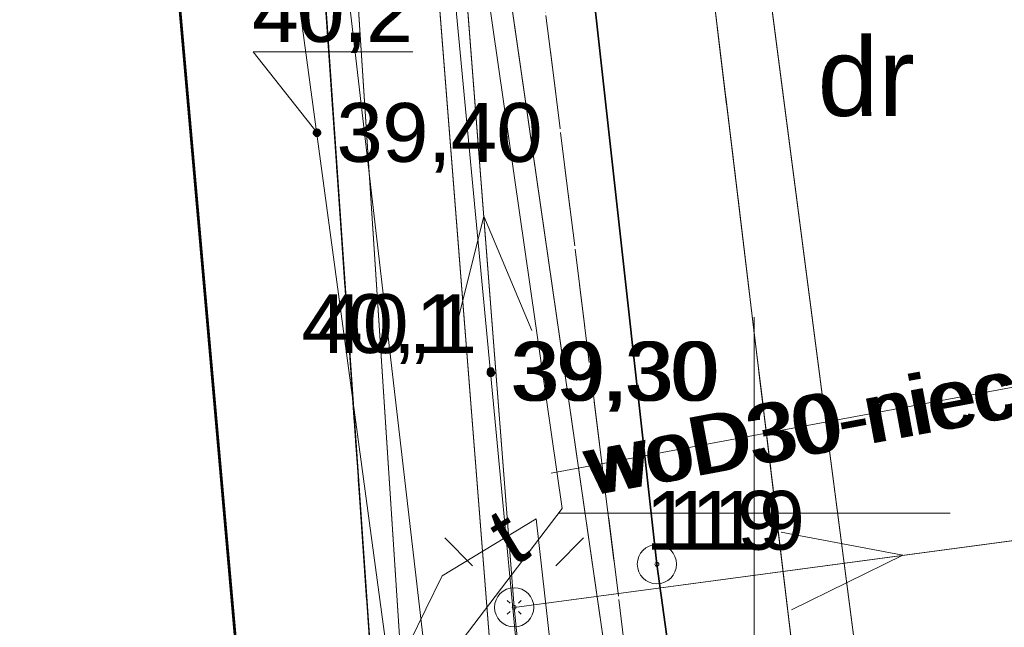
# Model space of a CAD drawing. Header units: millimetres. Extents: x 6503307 to 6504695, y 5886099 to 5887123.
# Tile 60 of 77: x 6504101 to 6504113, y 5886274 to 5886281. Entities that reach past the tile are written whole.
import ezdxf
from ezdxf.enums import TextEntityAlignment as Align

# ---------------------------------------------------------------- set-up
doc = ezdxf.new("R2010")
doc.units = ezdxf.units.MM
for name, pattern in [('EGBU01', [2, 0.5, -0.5, 0.5, -0.5]), ('OTKC_A05', [1.5, 1, -0.5]), ('OTKJ_A05', [2, 1.5, -0.5]), ('OTKU_A05', [2, 1.5, -0.5])]:
    doc.linetypes.add(name, pattern=pattern)
for name, color, linetype, lineweight in [('Budynki EGiB', 18, 'Continuous', 0), ('Działki', 18, 'Continuous', 0), ('isa_V10520003E16E075_TUsr', 7, 'Continuous', 25), ('isa_V10520003E16E075_TUsr_19165818BF56C1D4', 5, 'OTKJ_A05', 25), ('Komunikacja (linie)', 18, 'Continuous', 0), ('Komunikacja (obszary)', 18, 'Continuous', 0), ('Krzyże', 18, 'Continuous', 0), ('Pikiety', 18, 'Continuous', 0), ('Przewody elektroenergetyczne', 1, 'Continuous', 0), ('Przewody wodociągowe', 5, 'Continuous', 0), ('Punkty graniczne', 18, 'Continuous', 0), ('Punkty graniczne - numery', 7, 'Continuous', 0)]:
    doc.layers.add(name, color=color, linetype=linetype, lineweight=lineweight)
for name, color, linetype, lineweight, true_color in [('Przewody kanalizacyjne', 7, 'Continuous', 0, 0x803300), ('Przewody telekomunikacyjne', 7, 'Continuous', 0, 0xff9100), ('Punkty o określonej wysokości', 7, 'Continuous', 0, 0x803300), ('Symbole liniowe', 7, 'Continuous', 0, 0x0a0909), ('Urządzenia związane z siecią (punkty)', 7, 'Continuous', 0, 0x803300), ('Użytki gruntowe', 7, 'Continuous', 0, 0x008000)]:
    doc.layers.add(name, color=color, linetype=linetype, lineweight=lineweight, true_color=true_color)
doc.styles.add('DOMYSLNA_CZCIONKA', font='arial.ttf')

# ---------------------------------------------------------------- blocks, each defined once
blk = doc.blocks.new('OTRN_P05')
at = {"layer": 'isa_V10520003E16E075_TUsr', "true_color": 0x0a0909}
h = blk.add_hatch(color=18, dxfattribs=at)
h.dxf.hatch_style = 1
h.paths.add_polyline_path([(0.09, 0, 1), (-0.09, 0, 1)])
at = {"layer": 'isa_V10520003E16E075_TUsr', "color": 18, "true_color": 0x0a0909}
blk.add_lwpolyline([(0.09, 0, 1), (-0.09, 0, 1)], format="xyb", close=True, dxfattribs=at)
at = {"layer": 'isa_V10520003E16E075_TUsr_19165818BF56C1D4', "color": 18, "true_color": 0x0a0909}
blk.add_circle((0, 0), 0.09, dxfattribs=at)
blk = doc.blocks.new('SUEO_P05')
at = {"color": 18, "linetype": 'Continuous', "lineweight": 18, "true_color": 0x0a0909}
for p, q in [((-1.768, 1.768), (-1.061, 1.061)), ((1.768, 1.768), (1.061, 1.061)), ((-1.768, -1.768), (-1.061, -1.061)), ((1.768, -1.768), (1.061, -1.061))]:
    blk.add_line(p, q, dxfattribs=at)
at = {"color": 18, "lineweight": 18, "true_color": 0x0a0909}
blk.add_circle((0, 0), 0.5, dxfattribs=at)
blk = doc.blocks.new('SUPS01_03')
at = {"lineweight": 18, "true_color": 0xff0000}
h = blk.add_hatch(color=1, dxfattribs=at)
h.dxf.hatch_style = 1
h.paths.add_polyline_path([(0.09, 0, 1), (-0.09, 0, 1)])
at = {"color": 18, "lineweight": 18, "true_color": 0x0a0909}
blk.add_circle((0, 0), 0.09, dxfattribs=at)
blk = doc.blocks.new('EGPG_PS05')
at = {"color": 18, "linetype": 'Continuous', "lineweight": 18, "true_color": 0x000000}
blk.add_circle((0, 0), 0.5, dxfattribs=at)

msp = doc.modelspace()

# ---------------------------------------------------------------- linework, layer by layer
at = {"layer": 'Budynki EGiB', "color": 7, "linetype": 'Continuous', "lineweight": 53}
msp.add_line((6504105.35399, 5886250.54706), (6504101.89399, 5886289.79706), dxfattribs=at)
at = {"layer": 'Budynki EGiB', "color": 7, "linetype": 'Continuous', "lineweight": 53, "flags": 128}
msp.add_lwpolyline([(6504101.89399, 5886289.79706), (6504090.38399, 5886288.78706), (6504094.04399, 5886249.55706), (6504094.33399, 5886249.57706), (6504095.48399, 5886234.63706), (6504106.53399, 5886235.76706), (6504105.09399, 5886250.47706), (6504105.35399, 5886250.54706), (6504101.89399, 5886289.79706)], close=True, dxfattribs=at)
at = {"layer": 'Działki', "color": 7, "linetype": 'Continuous', "lineweight": 0}
for p, q in [((6504106.98581, 5886245.33102), (6504103.68884, 5886292.9753)), ((6504103.68884, 5886292.9753), (6504106.98581, 5886245.33102)), ((6504106.73399, 5886292.16706), (6504108.70399, 5886274.44706)), ((6504108.70399, 5886274.44706), (6504106.73399, 5886292.16706)), ((6504108.70399, 5886274.44706), (6504112.69134, 5886245.58599)), ((6504112.69134, 5886245.58599), (6504108.70399, 5886274.44706))]:
    msp.add_line(p, q, dxfattribs=at)
at = {"layer": 'Działki', "color": 0, "linetype": 'Continuous', "lineweight": 25, "flags": 128}
msp.add_lwpolyline([(6504103.31399, 5886328.10706), (6504104.79399, 5886310.15706), (6504105.38399, 5886304.29706), (6504105.51399, 5886303.03706), (6504106.73399, 5886292.16706), (6504108.70399, 5886274.44706), (6504116.09399, 5886220.95706), (6504117.45399, 5886211.11706), (6504125.85399, 5886212.20706), (6504124.60399, 5886221.90706), (6504122.28399, 5886238.81706), (6504120.88399, 5886249.30706), (6504120.02399, 5886255.71706), (6504118.23399, 5886269.47706), (6504117.44399, 5886275.37706), (6504115.12399, 5886293.28706), (6504114.48399, 5886299.31706), (6504113.97399, 5886304.06706), (6504113.28399, 5886310.97706), (6504111.74399, 5886328.63706)], dxfattribs=at)
msp.add_lwpolyline([(6504058.38399, 5886215.16706), (6504058.77399, 5886206.67706), (6504117.45399, 5886211.11706), (6504116.09399, 5886220.95706), (6504108.70399, 5886274.44706), (6504106.73399, 5886292.16706), (6504105.51399, 5886303.03706), (6504105.38399, 5886304.29706), (6504102.90399, 5886304.31706), (6504108.71399, 5886220.35706), (6504058.38399, 5886215.16706)], close=True, dxfattribs=at)
at = {"layer": 'Komunikacja (linie)', "color": 0, "linetype": 'Continuous', "lineweight": 18, "flags": 128}
msp.add_lwpolyline([(6504112.57399, 5886255.37706), (6504111.24399, 5886266.41706), (6504110.49399, 5886272.85706), (6504109.25399, 5886283.10706), (6504107.59399, 5886297.12706)], dxfattribs=at)
at = {"layer": 'Komunikacja (linie)', "color": 250, "linetype": 'Continuous', "lineweight": 13, "flags": 128}
msp.add_lwpolyline([(6504108.93176, 5886245.41798), (6504108.88399, 5886245.79706), (6504111.77399, 5886246.21706), (6504112.26399, 5886246.38706), (6504112.68399, 5886246.63706), (6504113.03399, 5886246.98706), (6504113.29399, 5886247.32706), (6504113.42399, 5886247.68706), (6504113.49399, 5886248.06706), (6504113.47399, 5886248.43706), (6504112.57399, 5886255.37706), (6504111.24399, 5886266.41706), (6504110.49399, 5886272.85706), (6504109.25399, 5886283.10706), (6504108.0402, 5886293.35846)], dxfattribs=at)
at = {"layer": 'Komunikacja (obszary)', "color": 7, "linetype": 'OTKC_A05', "lineweight": 0}
for p, q in [((6504110.49399, 5886272.85706), (6504109.25399, 5886283.10706)), ((6504107.10399, 5886282.92706), (6504108.41399, 5886272.42706))]:
    msp.add_line(p, q, dxfattribs=at)
at = {"layer": 'Komunikacja (obszary)', "color": 7, "linetype": 'OTKJ_A05', "lineweight": 0}
msp.add_line((6504109.25399, 5886283.10706), (6504110.49399, 5886272.85706), dxfattribs=at)
at = {"layer": 'Komunikacja (obszary)', "color": 0, "linetype": 'OTKJ_A05', "lineweight": 18, "flags": 128}
msp.add_lwpolyline([(6504101.76399, 5886378.53706), (6504102.17399, 5886374.82706), (6504102.51399, 5886371.44706), (6504102.75399, 5886367.23706), (6504102.87399, 5886365.62706), (6504104.55399, 5886341.27706), (6504104.65399, 5886340.29706), (6504105.06399, 5886333.84706), (6504105.13399, 5886332.77706), (6504105.80399, 5886322.20706), (6504105.86399, 5886321.22706), (6504106.07399, 5886316.21706), (6504106.38399, 5886312.07706), (6504106.65399, 5886307.92706), (6504106.78399, 5886305.63706), (6504107.10399, 5886301.83706), (6504107.47399, 5886298.00706), (6504107.59399, 5886297.12706), (6504109.25399, 5886283.10706), (6504110.49399, 5886272.85706), (6504111.24399, 5886266.41706), (6504112.57399, 5886255.37706), (6504113.47399, 5886248.43706), (6504113.49399, 5886248.06706), (6504113.76399, 5886245.19706), (6504114.45399, 5886240.81706), (6504115.77399, 5886231.15706), (6504115.83399, 5886230.82706), (6504116.69399, 5886224.92706), (6504117.75399, 5886217.79706), (6504117.88399, 5886216.80706), (6504118.01399, 5886215.82706), (6504118.13744, 5886214.57431), (6504118.88539, 5886209.00154), (6504119.07399, 5886207.77706), (6504119.78399, 5886201.92706), (6504125.70399, 5886202.80706), (6504125.29399, 5886206.84706), (6504123.91399, 5886218.03706), (6504123.32399, 5886219.13706), (6504122.89399, 5886220.64706), (6504121.32399, 5886231.73706), (6504120.59399, 5886237.05706), (6504118.51399, 5886252.97706), (6504117.72399, 5886259.31706), (6504116.80399, 5886266.72706), (6504116.82399, 5886267.78706), (6504117.16399, 5886268.72706), (6504117.67399, 5886269.24706), (6504118.11399, 5886269.57706), (6504117.47399, 5886275.16706), (6504116.65399, 5886275.62706), (6504115.99399, 5886276.34706), (6504115.70399, 5886276.89706), (6504115.48399, 5886277.89706), (6504114.87399, 5886282.96706), (6504114.74399, 5886284.08706), (6504114.27399, 5886287.81706), (6504113.46399, 5886295.39706), (6504113.23399, 5886297.69706), (6504113.07399, 5886299.53706), (6504112.40399, 5886305.76706), (6504111.84399, 5886315.83706), (6504111.42399, 5886321.78706), (6504110.61399, 5886335.31706), (6504110.31399, 5886340.00706), (6504109.92399, 5886345.01706), (6504109.66399, 5886348.75706), (6504108.69399, 5886363.16706), (6504108.70399, 5886364.15706), (6504108.78399, 5886364.84706), (6504108.98399, 5886365.55706), (6504109.10399, 5886366.08706), (6504108.22399, 5886376.94706), (6504108.49399, 5886376.60706), (6504108.22399, 5886377.12706), (6504107.98399, 5886377.48706), (6504107.71399, 5886378.02706), (6504107.49399, 5886378.73706), (6504107.30399, 5886379.36706), (6504107.24399, 5886379.86706), (6504101.76399, 5886378.53706)], close=True, dxfattribs=at)
at = {"layer": 'Komunikacja (obszary)', "color": 7, "linetype": 'OTKU_A05', "lineweight": 0, "flags": 128}
msp.add_lwpolyline([(6504054.32399, 5886304.71706), (6504056.36399, 5886260.13706), (6504058.21399, 5886219.79706), (6504058.38399, 5886215.16706), (6504108.71399, 5886220.35706), (6504102.90399, 5886304.31706), (6504054.32399, 5886304.71706)], close=True, dxfattribs=at)
at = {"layer": 'Komunikacja (obszary)', "color": 0, "linetype": 'OTKC_A05', "lineweight": 18, "flags": 128}
msp.add_lwpolyline([(6504116.48117, 5886212.59072), (6504116.20399, 5886214.47706), (6504117.04399, 5886217.71706), (6504117.75399, 5886217.79706), (6504116.69399, 5886224.92706), (6504115.83399, 5886230.82706), (6504115.77399, 5886231.15706), (6504115.51399, 5886231.60706), (6504115.14399, 5886231.94706), (6504114.69399, 5886232.19706), (6504114.22399, 5886232.32706), (6504113.68399, 5886232.35706), (6504110.76399, 5886231.92706), (6504109.71399, 5886239.37706), (6504109.50399, 5886240.87706), (6504108.88399, 5886245.79706), (6504108.66399, 5886246.01706), (6504107.70399, 5886261.55706), (6504107.60399, 5886262.63706), (6504107.63399, 5886263.46706), (6504107.85399, 5886264.19706), (6504108.30399, 5886264.95706), (6504108.57399, 5886265.42706), (6504109.06399, 5886265.83706), (6504109.58399, 5886266.15706), (6504110.14399, 5886266.33706), (6504111.24399, 5886266.41706), (6504110.49399, 5886272.85706), (6504109.25399, 5886283.10706), (6504107.59399, 5886297.12706), (6504107.47399, 5886298.00706), (6504106.96399, 5886298.51706), (6504106.49399, 5886298.82706), (6504105.96399, 5886299.13706), (6504105.53399, 5886299.27706), (6504105.16399, 5886299.44706), (6504105.08399, 5886299.51706), (6504105.48399, 5886297.31706), (6504105.97399, 5886292.68706), (6504100.65399, 5886292.82706), (6504100.71399, 5886291.74706), (6504106.10399, 5886291.63706), (6504107.10399, 5886282.92706), (6504108.41399, 5886272.42706), (6504108.47399, 5886271.54706), (6504108.43399, 5886271.00706), (6504108.27399, 5886270.43706), (6504108.01399, 5886270.02706), (6504107.71399, 5886269.71706), (6504107.24399, 5886269.46706), (6504106.85399, 5886269.38706), (6504106.03399, 5886269.43706), (6504105.91399, 5886264.08706), (6504105.98399, 5886261.45706), (6504107.07399, 5886245.98706), (6504107.26399, 5886240.62706), (6504108.46399, 5886232.70706), (6504108.40399, 5886231.38706), (6504108.62399, 5886229.24706), (6504109.02399, 5886225.73706), (6504109.05399, 5886225.49706), (6504108.92399, 5886225.15206), (6504108.63399, 5886224.80706), (6504108.08399, 5886224.56706), (6504110.95399, 5886224.33706), (6504110.75399, 5886224.50706), (6504110.63399, 5886224.77706), (6504110.27399, 5886228.51706), (6504110.26399, 5886228.85706), (6504110.36399, 5886229.19706), (6504110.48399, 5886229.45706), (6504110.86399, 5886229.69706), (6504111.31399, 5886229.82706), (6504113.31399, 5886230.13706), (6504113.50399, 5886230.14706), (6504113.72399, 5886230.04706), (6504113.86399, 5886229.84706), (6504114.59399, 5886224.56706), (6504114.16399, 5886224.48706), (6504114.36399, 5886222.83706), (6504115.18399, 5886222.92706), (6504115.35399, 5886221.59706), (6504115.01399, 5886221.50706), (6504115.44399, 5886219.74706), (6504115.30399, 5886219.71706), (6504115.20399, 5886218.73706), (6504114.17399, 5886214.55706), (6504114.43399, 5886212.33706), (6504116.48117, 5886212.59072)], close=True, dxfattribs=at)
at = {"layer": 'Krzyże', "color": 18, "linetype": 'Continuous', "lineweight": 18, "true_color": 0x000000, "flags": 128}
for points in [[(6504109.94399, 5886272.59706), (6504109.94399, 5886277.59706)], [(6504107.44399, 5886275.09706), (6504112.44399, 5886275.09706)]]:
    msp.add_lwpolyline(points, dxfattribs=at)
at = {"layer": 'Krzyże', "color": 250, "linetype": 'Continuous', "lineweight": 13, "ltscale": 0.1, "flags": 128}
for points in [[(6504109.94399, 5886272.59706), (6504109.94399, 5886277.59706)], [(6504107.44399, 5886275.09706), (6504112.44399, 5886275.09706)]]:
    msp.add_lwpolyline(points, dxfattribs=at)
at = {"layer": 'Pikiety', "color": 18, "linetype": 'Continuous', "lineweight": 0, "true_color": 0x000000, "flags": 128}
msp.add_lwpolyline([(6504104.37, 5886279.94606), (6504103.55431, 5886280.97778), (6504105.59353, 5886280.97778)], dxfattribs=at)
at = {"layer": 'Pikiety', "color": 250, "linetype": 'Continuous', "lineweight": 0, "ltscale": 0.1, "flags": 128}
msp.add_lwpolyline([(6504104.37, 5886279.94606), (6504103.55431, 5886280.97778), (6504105.59353, 5886280.97778)], dxfattribs=at)
at = {"layer": 'Przewody elektroenergetyczne', "color": 1, "linetype": 'Continuous', "lineweight": 18, "true_color": 0xff0000, "flags": 128}
for points in [[(6504106.88399, 5886273.89706), (6504105.07399, 5886297.15706), (6504100.35243, 5886356.77687), (6504099.83399, 5886362.23706), (6504099.10152, 5886375.90956), (6504099.08399, 5886376.30706), (6504098.61399, 5886390.90706), (6504103.49399, 5886445.96706), (6504101.29399, 5886495.84706)], [(6504103.75099, 5886268.68706), (6504105.75099, 5886268.52806), (6504103.11799, 5886308.71906), (6504100.91399, 5886332.12706)], [(6504103.72399, 5886269.09706), (6504106.31399, 5886271.08706), (6504107.05399, 5886271.91706), (6504106.09399, 5886282.04706), (6504106.01399, 5886282.71706), (6504105.48399, 5886286.77706), (6504104.44399, 5886294.80706), (6504104.25399, 5886296.47706), (6504103.48399, 5886307.97706), (6504102.13399, 5886326.72706)], [(6504105.53399, 5886271.32706), (6504104.05399, 5886282.25706), (6504104.03399, 5886282.47706), (6504103.60399, 5886286.55706), (6504102.60399, 5886296.03706), (6504101.77399, 5886300.54706), (6504101.78399, 5886300.93706), (6504101.45399, 5886308.73706)], [(6504106.88399, 5886273.89706), (6504138.54399, 5886278.13706), (6504170.15399, 5886282.59706), (6504208.69899, 5886287.35806), (6504248.99399, 5886293.39706)], [(6504106.88399, 5886273.89706), (6504110.31399, 5886240.10706), (6504112.20399, 5886206.15706)]]:
    msp.add_lwpolyline(points, dxfattribs=at)
at = {"layer": 'Przewody elektroenergetyczne', "color": 1, "linetype": 'Continuous', "lineweight": 0, "flags": 128}
for points in [[(6504103.72399, 5886269.09706), (6504106.31399, 5886271.08706), (6504107.05399, 5886271.91706), (6504106.09399, 5886282.04706), (6504106.01399, 5886282.71706), (6504105.48399, 5886286.77706), (6504104.67004, 5886293.0617)], [(6504106.88399, 5886273.89706), (6504105.38776, 5886293.1249)], [(6504105.53399, 5886271.32706), (6504104.05399, 5886282.25706), (6504104.03399, 5886282.47706), (6504103.60399, 5886286.55706), (6504102.93398, 5886292.90883)], [(6504103.75099, 5886268.68706), (6504105.75099, 5886268.52806), (6504104.14676, 5886293.01562)], [(6504106.88399, 5886273.89706), (6504119.35222, 5886275.56684)], [(6504106.88399, 5886273.89706), (6504109.77108, 5886245.45549)]]:
    msp.add_lwpolyline(points, dxfattribs=at)
at = {"layer": 'Przewody kanalizacyjne', "color": 36, "linetype": 'Continuous', "lineweight": 18, "true_color": 0x803300, "flags": 128}
for points in [[(6504111.64399, 5886270.21706), (6504107.52399, 5886301.84706), (6504106.54941, 5886301.86986), (6504105.81399, 5886301.88706)], [(6504106.10399, 5886270.19706), (6504106.05399, 5886270.64706), (6504103.65399, 5886291.33706), (6504103.60399, 5886291.77706)]]:
    msp.add_lwpolyline(points, dxfattribs=at)
at = {"layer": 'Przewody kanalizacyjne', "color": 46, "linetype": 'Continuous', "lineweight": 0, "flags": 128}
msp.add_lwpolyline([(6504111.64399, 5886270.21706), (6504108.623, 5886293.40978)], dxfattribs=at)
at = {"layer": 'Przewody kanalizacyjne', "color": 46, "linetype": 'Continuous', "lineweight": 0, "ltscale": 0.1, "flags": 128}
msp.add_lwpolyline([(6504106.10399, 5886270.19706), (6504106.05399, 5886270.64706), (6504103.65399, 5886291.33706), (6504103.60399, 5886291.77706)], dxfattribs=at)
at = {"layer": 'Przewody telekomunikacyjne', "color": 30, "linetype": 'Continuous', "lineweight": 18, "true_color": 0xff9100, "flags": 128}
for points in [[(6504099.18399, 5886365.01706), (6504099.72399, 5886363.59706), (6504101.90399, 5886338.62706), (6504103.81399, 5886313.27706), (6504103.21399, 5886306.25706), (6504103.36399, 5886299.56706), (6504103.79399, 5886297.41706), (6504104.07399, 5886296.01706), (6504105.52399, 5886288.83706), (6504107.49399, 5886275.15706), (6504105.51399, 5886272.55706), (6504103.50399, 5886271.50706)], [(6504108.48399, 5886268.17706), (6504108.74399, 5886268.47706), (6504104.51399, 5886297.73706), (6504104.43399, 5886298.40706), (6504104.40399, 5886299.08706), (6504101.69699, 5886330.25706), (6504102.09675, 5886330.55349), (6504101.78399, 5886330.49706), (6504101.60699, 5886330.90706), (6504100.80399, 5886338.35706), (6504100.89399, 5886338.80706), (6504100.80399, 5886338.85706), (6504098.88399, 5886363.77706), (6504098.99399, 5886364.34706)], [(6504108.48399, 5886268.17706), (6504108.41399, 5886268.18706), (6504107.86399, 5886268.79706), (6504107.16399, 5886275.02706), (6504105.96399, 5886274.29706), (6504103.67399, 5886269.62706)]]:
    msp.add_lwpolyline(points, dxfattribs=at)
at = {"layer": 'Przewody telekomunikacyjne', "color": 30, "linetype": 'Continuous', "lineweight": 0, "flags": 128}
for points in [[(6504104.67081, 5886293.06177), (6504105.52399, 5886288.83706), (6504107.49399, 5886275.15706), (6504105.51399, 5886272.55706), (6504103.50399, 5886271.50706)], [(6504108.48399, 5886268.17706), (6504108.74399, 5886268.47706), (6504105.18336, 5886293.1069)]]:
    msp.add_lwpolyline(points, dxfattribs=at)
at = {"layer": 'Przewody telekomunikacyjne', "color": 30, "linetype": 'Continuous', "lineweight": 0, "ltscale": 0.1, "flags": 128}
msp.add_lwpolyline([(6504108.48399, 5886268.17706), (6504108.41399, 5886268.18706), (6504107.86399, 5886268.79706), (6504107.16399, 5886275.02706), (6504105.96399, 5886274.29706), (6504103.67399, 5886269.62706)], dxfattribs=at)
at = {"layer": 'Przewody wodociągowe', "color": 5, "linetype": 'Continuous', "lineweight": 18, "true_color": 0x0000ff, "flags": 128}
for points in [[(6504098.39399, 5886309.06706), (6504103.73399, 5886309.37706), (6504106.97399, 5886268.36706), (6504112.66399, 5886225.09706)], [(6504119.23099, 5886277.81306), (6504113.86399, 5886276.81706), (6504110.80399, 5886276.24706), (6504107.35399, 5886275.60706)]]:
    msp.add_lwpolyline(points, dxfattribs=at)
at = {"layer": 'Przewody wodociągowe', "color": 5, "linetype": 'Continuous', "lineweight": 0, "flags": 128}
for points in [[(6504105.02055, 5886293.09257), (6504106.97399, 5886268.36706), (6504109.9856, 5886245.46507)], [(6504119.17057, 5886277.80185), (6504113.86399, 5886276.81706), (6504110.80399, 5886276.24706), (6504107.35399, 5886275.60706)]]:
    msp.add_lwpolyline(points, dxfattribs=at)
at = {"layer": 'Punkty graniczne - numery'}
msp.add_point((6504108.70399, 5886274.44706), dxfattribs=at)
at = {"layer": 'Punkty graniczne - numery', "ltscale": 0.1}
msp.add_point((6504108.70399, 5886274.44706), dxfattribs=at)
at = {"layer": 'Symbole liniowe', "color": 1, "linetype": 'Continuous', "lineweight": 18, "true_color": 0xff0000, "flags": 128}
for points in [[(6504106.11397, 5886277.34772), (6504106.49609, 5886278.88199), (6504107.11095, 5886277.4253)], [(6504110.41939, 5886273.86607), (6504111.83975, 5886274.56075), (6504110.28665, 5886274.85722)]]:
    msp.add_lwpolyline(points, dxfattribs=at)
at = {"layer": 'Symbole liniowe', "color": 1, "linetype": 'Continuous', "lineweight": 0, "ltscale": 0.1, "flags": 128}
for points in [[(6504106.11397, 5886277.34772), (6504106.49609, 5886278.88199), (6504107.11095, 5886277.4253)], [(6504110.41939, 5886273.86607), (6504111.83975, 5886274.56075), (6504110.28665, 5886274.85722)]]:
    msp.add_lwpolyline(points, dxfattribs=at)
at = {"layer": 'Użytki gruntowe', "color": 96, "linetype": 'EGBU01', "lineweight": 0}
for p, q in [((6504103.68884, 5886292.9753), (6504106.98581, 5886245.33102)), ((6504106.98581, 5886245.33102), (6504103.68884, 5886292.9753))]:
    msp.add_line(p, q, dxfattribs=at)
at = {"layer": 'Użytki gruntowe', "color": 96, "linetype": 'EGBU01', "lineweight": 18, "true_color": 0x008000, "flags": 128}
for points in [[(6503319.15399, 5886345.34706), (6503306.58399, 5886332.61706), (6503323.46399, 5886328.01706), (6503325.11399, 5886327.55706), (6503335.62399, 5886324.70706), (6503364.64399, 5886316.80706), (6503443.34399, 5886295.38706), (6503542.31399, 5886268.32706), (6503570.07399, 5886261.22706), (6503573.27399, 5886260.18706), (6503577.14399, 5886259.16706), (6503580.40399, 5886258.30706), (6503604.51399, 5886251.95706), (6503628.64399, 5886245.61706), (6503644.41399, 5886241.46706), (6503658.86399, 5886237.66706), (6503662.81399, 5886236.62706), (6503674.64399, 5886233.43706), (6503686.73399, 5886230.19706), (6503726.45399, 5886219.52706), (6503740.08399, 5886215.85706), (6503756.55399, 5886211.39706), (6503760.50399, 5886210.17706), (6503778.92399, 5886205.27706), (6503815.90399, 5886196.43706), (6503821.75399, 5886195.03706), (6503824.69399, 5886194.40706), (6503828.60399, 5886193.56706), (6503844.79399, 5886190.09706), (6503849.34399, 5886189.12706), (6503884.29399, 5886183.13706), (6503924.95399, 5886178.39706), (6503943.44399, 5886176.73706), (6503964.46399, 5886174.85706), (6504004.22399, 5886173.21706), (6504027.16399, 5886173.49706), (6504042.29399, 5886173.38706), (6504059.45399, 5886173.38706), (6504077.84399, 5886174.88706), (6504102.00399, 5886176.86706), (6504121.05399, 5886178.54706), (6504124.74399, 5886178.85706), (6504153.16399, 5886182.75706), (6504161.86399, 5886183.90706), (6504198.96399, 5886188.97706), (6504215.97399, 5886191.39706), (6504228.98399, 5886193.13706), (6504231.96399, 5886193.66706), (6504247.17399, 5886195.75706), (6504252.73399, 5886196.38706), (6504252.33399, 5886212.32706), (6504251.96399, 5886229.62706), (6504251.88399, 5886239.72706), (6504246.96399, 5886238.85706), (6504239.22399, 5886237.80706), (6504234.19755, 5886237.12931), (6504218.38399, 5886234.99706), (6504214.72463, 5886261.80418), (6504211.90399, 5886282.46706), (6504232.80399, 5886285.33706), (6504242.39399, 5886286.65706), (6504245.80399, 5886284.14706), (6504246.14399, 5886281.10706), (6504250.75399, 5886282.11706), (6504250.61399, 5886287.96706), (6504250.47399, 5886293.96706), (6504248.23399, 5886293.65706), (6504245.71399, 5886293.30706), (6504233.46399, 5886291.62706), (6504209.42399, 5886288.31706), (6504190.10399, 5886285.65706), (6504170.62399, 5886282.96706), (6504149.65399, 5886280.07706), (6504133.16399, 5886277.80706), (6504117.44399, 5886275.37706), (6504115.12399, 5886293.28706), (6504114.48399, 5886299.31706), (6504114.17901, 5886302.1576), (6504113.97399, 5886304.06706), (6504113.28399, 5886310.97706), (6504112.0678, 5886324.92384), (6504111.74399, 5886328.63706), (6504110.53399, 5886345.57706), (6504109.32399, 5886362.51706), (6504140.22399, 5886364.70706), (6504163.05399, 5886366.31706), (6504170.99027, 5886366.87719), (6504197.22388, 5886368.72869), (6504241.12399, 5886371.82706), (6504244.71399, 5886372.07706), (6504248.69399, 5886372.38706), (6504248.49399, 5886380.92706), (6504248.43399, 5886381.63706), (6504248.75399, 5886388.97706), (6504244.74399, 5886388.69706), (6504224.64399, 5886387.27706), (6504222.85399, 5886413.12706), (6504220.78399, 5886443.05706), (6504220.58399, 5886445.94706), (6504217.76399, 5886486.68706), (6504209.76399, 5886486.46706), (6504210.86399, 5886470.50706), (6504211.05399, 5886467.74706), (6504213.77399, 5886428.49706), (6504207.83399, 5886420.03706), (6504197.10399, 5886419.23706), (6504169.84399, 5886417.21706), (6504151.89399, 5886415.87706), (6504129.47399, 5886414.21706), (6504105.82399, 5886412.45706), (6504102.96399, 5886453.74706), (6504100.86399, 5886483.46706), (6504093.36399, 5886483.05706), (6504089.87399, 5886482.86706), (6504092.09399, 5886453.13706), (6504094.43399, 5886453.27706), (6504095.61399, 5886453.33706), (6504096.13399, 5886446.34706), (6504094.93399, 5886446.25706), (6504098.48399, 5886396.39706), (6504099.90399, 5886396.49706), (6504101.26399, 5886378.55706), (6504099.76399, 5886378.45706), (6504100.33399, 5886370.47706), (6504100.41399, 5886369.37706), (6504102.84399, 5886334.83706), (6504103.31399, 5886328.10706), (6504104.79399, 5886310.15706), (6504105.38399, 5886304.29706), (6504102.90399, 5886304.31706), (6504108.71399, 5886220.35706), (6504058.38399, 5886215.16706), (6504058.21399, 5886219.79706), (6504027.23399, 5886215.45706), (6504001.87399, 5886215.36706), (6503987.91399, 5886215.62706), (6503987.36399, 5886216.13706), (6503980.16399, 5886214.61706), (6503974.94399, 5886214.88706), (6503971.70399, 5886216.62706), (6503970.68399, 5886216.63706), (6503922.63399, 5886216.78706), (6503902.47399, 5886220.31706), (6503821.59399, 5886234.42706), (6503799.71399, 5886240.31706), (6503799.20399, 5886238.60706), (6503795.54399, 5886239.70706), (6503796.03399, 5886241.31706), (6503790.14399, 5886242.89706), (6503753.26399, 5886252.84706), (6503758.16399, 5886321.59706), (6503765.94399, 5886430.85706), (6503768.89399, 5886472.24706), (6503771.09238, 5886515.22714), (6503771.65399, 5886526.20706), (6503773.13399, 5886555.26706), (6503773.32399, 5886558.96706), (6503773.70399, 5886566.55706), (6503773.75399, 5886567.58706), (6503767.56399, 5886566.16706), (6503767.02062, 5886539.51713), (6503766.90399, 5886533.79706), (6503763.28909, 5886472.06735), (6503758.79399, 5886395.30706), (6503755.89399, 5886395.22706), (6503747.85399, 5886253.68706), (6503745.66399, 5886254.33706), (6503607.07399, 5886295.48706), (6503567.93399, 5886305.70706), (6503552.04408, 5886309.8574), (6503554.46399, 5886363.37706), (6503549.29399, 5886363.71706), (6503547.00565, 5886311.17341), (6503405.56399, 5886348.11706), (6503405.73399, 5886351.45706), (6503408.35399, 5886404.43706), (6503402.72399, 5886404.89706), (6503400.20399, 5886352.93706), (6503400.04399, 5886349.54706), (6503324.83399, 5886369.19706), (6503328.59399, 5886441.65706), (6503329.78565, 5886464.63749), (6503332.07399, 5886508.76706), (6503334.42399, 5886554.06706), (6503335.59399, 5886576.60706), (6503336.33399, 5886590.31706), (6503329.10399, 5886589.49706), (6503328.12399, 5886554.51706), (6503325.84399, 5886504.58706), (6503325.64399, 5886499.73706), (6503325.63399, 5886499.45706), (6503324.92399, 5886481.33706), (6503323.28399, 5886438.36706), (6503320.59399, 5886384.92706), (6503320.21399, 5886374.30706), (6503320.08399, 5886370.44706), (6503319.81399, 5886362.93706), (6503324.44399, 5886361.77706), (6503347.68399, 5886355.63706), (6503399.66399, 5886341.80706), (6503405.17399, 5886340.34706), (6503515.77399, 5886311.06706), (6503546.62419, 5886302.87778), (6503551.59436, 5886301.55844), (6503565.76399, 5886297.79706), (6503691.03399, 5886264.53706), (6503747.71399, 5886249.24706), (6503752.90399, 5886247.85706), (6503757.37399, 5886246.63706), (6503805.20399, 5886233.59706), (6503900.41399, 5886217.36706), (6503930.35399, 5886212.20706), (6503960.91399, 5886207.05706), (6503987.94399, 5886205.41706), (6504017.71399, 5886203.66706), (6504058.77399, 5886206.67706), (6504117.45399, 5886211.11706), (6504125.85399, 5886212.20706), (6504247.08399, 5886228.94706), (6504247.35399, 5886211.68706), (6504227.12399, 5886208.77706), (6504105.72399, 5886192.63706), (6504059.51399, 5886190.36706), (6504039.97399, 5886189.48706), (6503994.83399, 5886190.15706), (6503988.00399, 5886190.43706), (6503930.96399, 5886192.71706), (6503926.69399, 5886192.86706), (6503900.71399, 5886196.54706), (6503889.04399, 5886199.24706), (6503840.33399, 5886207.68706), (6503756.50399, 5886228.37706), (6503748.62399, 5886230.46706), (6503687.88399, 5886246.50706), (6503584.60399, 5886274.33706), (6503561.12399, 5886280.48706), (6503323.53399, 5886344.17706), (6503319.15399, 5886345.34706)], [(6504054.32399, 5886304.71706), (6504056.36399, 5886260.13706), (6504058.21399, 5886219.79706), (6504058.38399, 5886215.16706), (6504108.71399, 5886220.35706), (6504102.90399, 5886304.31706), (6504054.32399, 5886304.71706)]]:
    msp.add_lwpolyline(points, close=True, dxfattribs=at)

# ---------------------------------------------------------------- block references
at = {"layer": 'Pikiety', "color": 18, "true_color": 0x000000, "xscale": 0.5, "yscale": 0.5, "zscale": 0.5}
for p in [(6504104.37, 5886279.94606), (6504106.587, 5886276.88606)]:
    msp.add_blockref('OTRN_P05', p, dxfattribs=at)
at = {"layer": 'Pikiety', "color": 250, "ltscale": 0.1, "xscale": 0.05, "yscale": 0.05, "zscale": 0.05}
for p in [(6504104.37, 5886279.94606), (6504106.587, 5886276.88606)]:
    msp.add_blockref('OTRN_P05', p, dxfattribs=at)
at = {"layer": 'Punkty graniczne', "color": 18, "true_color": 0x000000, "xscale": 0.5, "yscale": 0.5, "zscale": 0.5}
msp.add_blockref('EGPG_PS05', (6504108.70399, 5886274.44706), dxfattribs=at)
at = {"layer": 'Punkty graniczne', "color": 250, "ltscale": 0.1, "xscale": 0.05, "yscale": 0.05, "zscale": 0.05}
msp.add_blockref('EGPG_PS05', (6504108.70399, 5886274.44706), dxfattribs=at)
at = {"layer": 'Punkty o określonej wysokości', "color": 1, "true_color": 0xff0000, "xscale": 0.5, "yscale": 0.5, "zscale": 0.5}
for p in [(6504104.36899, 5886279.95006), (6504106.58499, 5886276.90706)]:
    msp.add_blockref('SUPS01_03', p, dxfattribs=at)
at = {"layer": 'Punkty o określonej wysokości', "color": 1, "ltscale": 0.1, "xscale": 0.05, "yscale": 0.05, "zscale": 0.05}
for p in [(6504104.36899, 5886279.95006), (6504106.58499, 5886276.90706)]:
    msp.add_blockref('SUPS01_03', p, dxfattribs=at)
at = {"layer": 'Urządzenia związane z siecią (punkty)', "color": 18, "true_color": 0x000000, "xscale": 0.5, "yscale": 0.5, "zscale": 0.5}
msp.add_blockref('SUEO_P05', (6504106.88399, 5886273.89706), dxfattribs=at)
at = {"layer": 'Urządzenia związane z siecią (punkty)', "color": 250, "ltscale": 0.1, "xscale": 0.05, "yscale": 0.05, "zscale": 0.05}
msp.add_blockref('SUEO_P05', (6504106.88399, 5886273.89706), dxfattribs=at)

# ---------------------------------------------------------------- texts
at = {"layer": 'Pikiety', "color": 250, "style": 'DOMYSLNA_CZCIONKA'}
for s, p in [('40,2', (6504104.56111, 5886281.4785)), ('40,1', (6504105.19177, 5886277.51355))]:
    msp.add_text(s, height=0.75, dxfattribs=at).set_placement(p, align=Align.MIDDLE_CENTER)
at = {"layer": 'Pikiety', "color": 18, "true_color": 0x0a0909, "style": 'DOMYSLNA_CZCIONKA'}
for s, p in [('40,2', (6504104.57392, 5886281.4785)), ('40,1', (6504105.39061, 5886277.51355))]:
    msp.add_text(s, height=0.75, dxfattribs=at).set_placement(p, align=Align.MIDDLE_CENTER)
at = {"layer": 'Przewody telekomunikacyjne', "color": 30, "lineweight": 0, "style": 'DOMYSLNA_CZCIONKA'}
msp.add_text('t', height=0.75, rotation=31.313543, dxfattribs=at).set_placement((6504106.79671, 5886274.80363), align=Align.MIDDLE_CENTER)
at = {"layer": 'Przewody telekomunikacyjne', "color": 30, "true_color": 0xff9100, "style": 'DOMYSLNA_CZCIONKA'}
msp.add_text('t', height=0.75, rotation=31.313543, dxfattribs=at).set_placement((6504106.79998, 5886274.80562), align=Align.MIDDLE_CENTER)
at = {"layer": 'Przewody wodociągowe', "color": 5, "lineweight": 0, "style": 'DOMYSLNA_CZCIONKA'}
msp.add_text('woD30-niecz.', height=0.75, rotation=10.551809, dxfattribs=at).set_placement((6504110.90755, 5886276.26635), align=Align.MIDDLE_CENTER)
at = {"layer": 'Przewody wodociągowe', "color": 5, "true_color": 0x0000ff, "style": 'DOMYSLNA_CZCIONKA'}
msp.add_text('woD30-niecz.', height=0.75, rotation=10.551809, dxfattribs=at).set_placement((6504110.96823, 5886276.27765), align=Align.MIDDLE_CENTER)
at = {"layer": 'Punkty graniczne - numery', "color": 96, "style": 'DOMYSLNA_CZCIONKA'}
msp.add_text('119', height=0.75, dxfattribs=at).set_placement((6504109.43581, 5886275.00677), align=Align.MIDDLE_CENTER)
at = {"layer": 'Punkty graniczne - numery', "color": 96, "true_color": 0x008000, "style": 'DOMYSLNA_CZCIONKA'}
msp.add_text('119', height=0.75, dxfattribs=at).set_placement((6504109.71595, 5886275.00677), align=Align.MIDDLE_CENTER)
at = {"layer": 'Punkty o określonej wysokości', "color": 1, "true_color": 0xff0000, "style": 'DOMYSLNA_CZCIONKA'}
for s, p in [('39,40', (6504105.92996, 5886279.95006)), ('39,30', (6504108.14596, 5886276.90706))]:
    msp.add_text(s, height=0.75, dxfattribs=at).set_placement(p, align=Align.MIDDLE_CENTER)
at = {"layer": 'Punkty o określonej wysokości', "color": 1, "style": 'DOMYSLNA_CZCIONKA'}
for s, p in [('39,40', (6504105.9358, 5886279.95006)), ('39,30', (6504108.1902, 5886276.90706))]:
    msp.add_text(s, height=0.75, dxfattribs=at).set_placement(p, align=Align.MIDDLE_CENTER)
at = {"layer": 'Użytki gruntowe', "color": 96, "lineweight": 0, "style": 'DOMYSLNA_CZCIONKA'}
msp.add_text('dr', height=1, dxfattribs=at).set_placement((6504111.3728, 5886280.66023), align=Align.MIDDLE_CENTER)
msp.add_text('dr', height=1, dxfattribs=at).set_placement((6504111.3728, 5886280.66023), align=Align.MIDDLE_CENTER)

doc.saveas('drawing.dxf')
